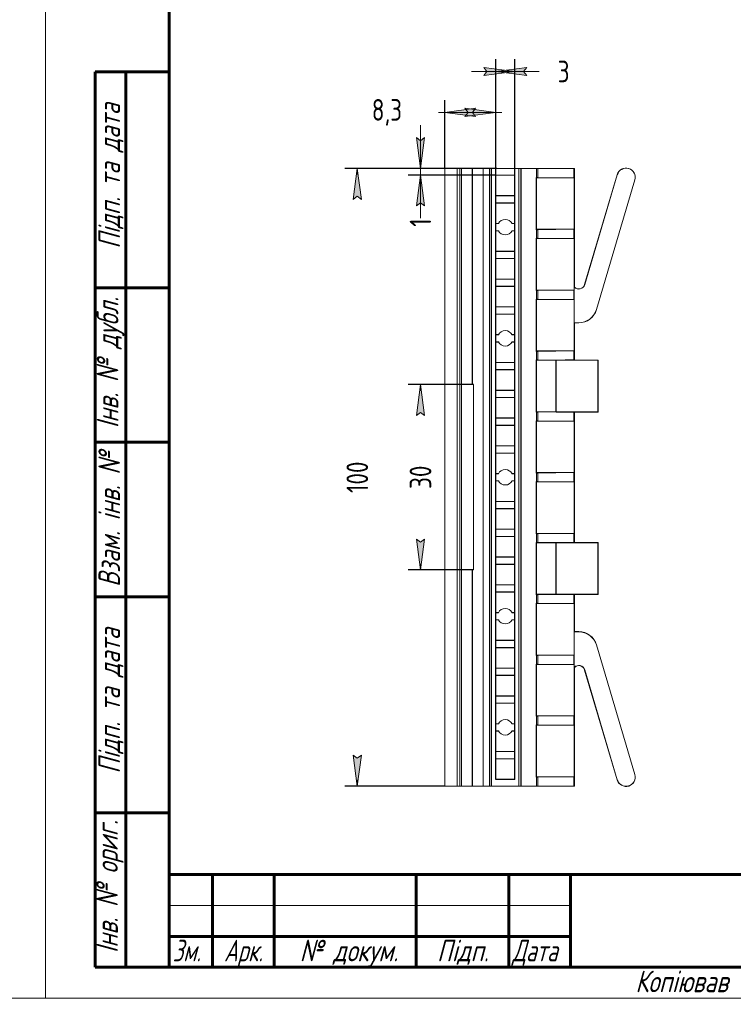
# Model space of a CAD drawing. Header units: millimetres. Extents: x 0 to 630, y -2 to 297.
# Tile 3 of 5: x 206 to 321, y -1 to 158. Entities that reach past the tile are written whole.
import ezdxf

# ---------------------------------------------------------------- set-up
doc = ezdxf.new("R2010")
doc.units = ezdxf.units.MM
doc.linetypes.add('K5LT_BASIC', pattern=[0])
doc.linetypes.add('K5LT_THIN', pattern=[0])
doc.layers.add('Системный слой', color=7, linetype='Continuous')
doc.styles.add('KDIMTEXTSTYLE', font='GOST_AU.SHX', dxfattribs={"width": 0.96, "oblique": 15, "height": 5})
doc.styles.add('KTEXTSTYLE', font='GOST_AU.SHX', dxfattribs={"width": 0.96, "height": 5})
doc.dimstyles.new('KDIMSTYLE (1.00)', dxfattribs={"dimtxt": 5, "dimasz": 1, "dimexe": 2, "dimexo": 0, "dimgap": 1, "dimtad": 1, "dimtxsty": 'KDIMTEXTSTYLE', "dimsah": 1, "dimcen": 0, "dimdle": 1, "dimadec": 0, "dimazin": 0, "dimtfac": 0.667, "dimtmove": 0, "dimatfit": 3, "dimfxl": 1, "dimtvp": 1, "dimtolj": 1, "dimtzin": 0, "dimarcsym": 0})

# ---------------------------------------------------------------- blocks, each defined once
blk = doc.blocks.new('KDIMARROW_01')
at = {"layer": 'Системный слой'}
blk.add_hatch(color=0, dxfattribs=at).paths.add_polyline_path([(-5, -0.66), (0, 0), (-5, 0.66), (-4.5, 0)])
at = {"layer": 'Системный слой', "color": 0, "linetype": 'K5LT_THIN', "lineweight": 18}
for p, q in [((-4.5, 0), (-5, 0.66)), ((-5, 0.66), (0, 0)), ((0, 0), (-5, -0.66)), ((-5, -0.66), (-4.5, 0)), ((0, 0), (-1, 0))]:
    blk.add_line(p, q, dxfattribs=at)
blk = doc.blocks.new('KDIMARROW_02')
at = {"layer": 'Системный слой'}
blk.add_hatch(color=0, dxfattribs=at).paths.add_polyline_path([(4.5, 0), (5, 0.66), (0, 0), (5, -0.66)])
at = {"layer": 'Системный слой', "color": 0, "linetype": 'K5LT_THIN', "lineweight": 18}
for p, q in [((0, 0), (-1, 0)), ((5, 0.66), (0, 0)), ((0, 0), (5, -0.66)), ((0, 0), (7, 0)), ((4.5, 0), (5, 0.66)), ((5, -0.66), (4.5, 0))]:
    blk.add_line(p, q, dxfattribs=at)
blk = doc.blocks.new('U4')
at = {"color": 0, "linetype": 'K5LT_THIN', "lineweight": 18}
for p, q in [((210, 297), (210, 0)), ((210, 0), (0, 0))]:
    blk.add_line(p, q, dxfattribs=at)
at = {"color": 7, "insert": (187.77, 44.45), "char_height": 2.5, "attachment_point": 1, "style": 'KTEXTSTYLE'}
blk.add_mtext('\\H3.5;\\W0.965;\\Q15;\\Q15;Масштаб', dxfattribs=at)
blk = doc.blocks.new('U5')
at = {"color": 0, "linetype": 'K5LT_THIN', "lineweight": 18}
for p, q in [((210, 0), (210, 297)), ((230, 15), (295, 15)), ((420, 0), (210, 0))]:
    blk.add_line(p, q, dxfattribs=at)
at = {"color": 0, "linetype": 'K5LT_BASIC', "lineweight": 60}
for p, q in [((230, 5), (230, 292)), ((218, 5), (218, 150)), ((230, 150), (218, 150)), ((223, 5), (223, 150)), ((230, 115), (218, 115)), ((230, 90), (218, 90)), ((230, 65), (218, 65)), ((230, 30), (218, 30)), ((230, 20), (415, 20)), ((230, 5), (230, 20)), ((237, 5), (237, 20)), ((247, 5), (247, 20)), ((270, 5), (270, 20)), ((285, 5), (285, 20)), ((295, 5), (295, 20)), ((230, 10), (237, 10)), ((237, 10), (247, 10)), ((247, 10), (270, 10)), ((270, 10), (285, 10)), ((285, 10), (295, 10)), ((230, 5), (218, 5)), ((415, 5), (230, 5))]:
    blk.add_line(p, q, dxfattribs=at)
at = {"color": 7, "char_height": 2.5, "attachment_point": 1, "rotation": 90, "style": 'KTEXTSTYLE'}
for s, insert in [('{\\H1.4x;\\Q15;\\W0.965;Підп. та дата}', (218.55, 121.35)), ('{\\H1.4x;\\Q15;\\W0.965;Інв. № дубл.}', (218.28, 92.31)), ('{\\H1.4x;\\Q15;\\W0.965;Взам. інв. №}', (218.55, 66.58)), ('{\\H1.4x;\\Q15;\\W0.965;Підп. та дата}', (218.55, 36.35)), ('{\\H1.4x;\\Q15;\\W0.965;Інв. № ориг.}', (218.19, 7.31))]:
    blk.add_mtext(s, dxfattribs=dict(at, insert=insert))
at = {"color": 7, "char_height": 2.5, "attachment_point": 1, "style": 'KTEXTSTYLE'}
for s, insert in [('{\\H1.4x;\\Q15;\\W0.965;Підп.}', (273.38, 9.45)), ('{\\H1.4x;\\Q15;\\W0.856;Зм.}', (230.57, 9.45)), ('{\\H1.4x;\\Q15;\\W0.862;Арк.}', (238.89, 9.45)), ('\\H3.5;\\W0.965;\\Q15;\\Q15;№ докум.', (251.14, 9.45)), ('\\H3.5;\\W0.965;\\Q15;\\Q15;\\W0.862;Дата', (285.57, 9.45)), ('{\\H1.4x;\\Q15;\\W0.965;Копіював}', (305.5, 4.45))]:
    blk.add_mtext(s, dxfattribs=dict(at, insert=insert))

msp = doc.modelspace()

# ---------------------------------------------------------------- linework, layer by layer
at = {"layer": 'Системный слой', "color": 7, "linetype": 'K5LT_THIN', "lineweight": 18}
for p, q in [((274.628, 34.338), (274.628, 134.338)), ((274.628, 134.338), (276.616, 134.338)), ((276.616, 34.338), (276.616, 134.338)), ((276.616, 134.338), (277.063, 134.338)), ((277.063, 34.338), (277.063, 134.338)), ((277.063, 134.338), (277.328, 134.338)), ((277.328, 134.338), (277.328, 34.338)), ((277.328, 134.338), (279.066, 134.338)), ((279.066, 134.338), (279.066, 99.338)), ((279.066, 134.338), (279.106, 134.338)), ((279.106, 134.338), (279.106, 99.338)), ((280.875, 134.338), (279.106, 134.338)), ((280.875, 134.338), (281.875, 134.338)), ((280.875, 34.338), (280.875, 134.338)), ((281.875, 134.338), (281.875, 34.338)), ((281.875, 134.338), (281.925, 134.338)), ((281.925, 34.338), (281.925, 134.338)), ((281.925, 134.338), (282.225, 134.338)), ((282.225, 134.338), (282.225, 34.338)), ((282.225, 134.338), (286.63, 134.338)), ((286.63, 34.338), (286.63, 134.338)), ((286.63, 134.338), (286.93, 134.338)), ((286.93, 134.338), (286.98, 134.338)), ((286.93, 134.338), (286.93, 34.338)), ((286.98, 134.338), (286.98, 34.338)), ((286.98, 134.338), (289.49, 134.338)), ((289.49, 132.9), (289.49, 134.338)), ((289.49, 134.338), (289.717, 134.338)), ((289.717, 134.338), (289.717, 132.899)), ((289.717, 134.338), (295.52, 134.338)), ((295.52, 132.84), (295.52, 134.338)), ((295.52, 134.338), (295.592, 134.338)), ((295.592, 134.338), (295.592, 132.839)), ((295.592, 134.338), (295.628, 134.338)), ((295.628, 115.124), (295.628, 134.338)), ((285.956, 133.266), (282.9, 133.266)), ((282.9, 133.266), (282.9, 129.91)), ((282.928, 133.238), (282.9, 133.266)), ((282.928, 133.238), (282.928, 129.938)), ((285.928, 133.238), (282.928, 133.238)), ((285.928, 133.238), (285.956, 133.266)), ((285.928, 129.938), (285.928, 133.238)), ((285.956, 129.91), (285.956, 133.266)), ((289.428, 132.9), (289.49, 132.9)), ((289.428, 124.426), (289.428, 132.9)), ((289.49, 132.838), (289.428, 132.9)), ((289.49, 124.488), (289.49, 132.838)), ((295.593, 132.838), (289.49, 132.838)), ((289.717, 132.899), (295.52, 132.84)), ((295.593, 132.838), (295.592, 132.839)), ((295.593, 124.488), (295.593, 132.838)), ((297.286, 115.554), (302.551, 133.326)), ((297.31, 115.547), (302.574, 133.319)), ((305.404, 132.481), (299.187, 111.493)), ((305.427, 132.474), (299.21, 111.486)), ((302.574, 133.319), (302.551, 133.326)), ((305.404, 132.481), (305.427, 132.474)), ((282.928, 129.938), (282.9, 129.91)), ((282.9, 129.91), (285.956, 129.91)), ((282.928, 129.938), (285.928, 129.938)), ((285.928, 129.938), (285.956, 129.91)), ((285.956, 128.766), (282.9, 128.766)), ((282.9, 128.766), (282.9, 125.41)), ((282.928, 128.738), (282.9, 128.766)), ((282.928, 128.738), (282.928, 125.438)), ((285.928, 128.738), (282.928, 128.738)), ((285.928, 128.738), (285.956, 128.766)), ((285.928, 125.438), (285.928, 128.738)), ((285.956, 125.41), (285.956, 128.766)), ((282.928, 125.438), (282.9, 125.41)), ((282.9, 125.41), (283.316, 125.41)), ((282.928, 125.438), (283.331, 125.438)), ((285.524, 125.438), (285.928, 125.438)), ((285.539, 125.41), (285.956, 125.41)), ((285.928, 125.438), (285.956, 125.41)), ((289.49, 124.488), (289.428, 124.426)), ((289.428, 124.426), (289.49, 124.426)), ((295.593, 124.488), (289.49, 124.488)), ((289.49, 123.05), (289.49, 124.426)), ((289.717, 124.427), (295.52, 124.486)), ((289.717, 124.427), (289.717, 123.049)), ((295.52, 122.99), (295.52, 124.486)), ((295.593, 124.488), (295.592, 124.488)), ((295.592, 124.488), (295.592, 122.989)), ((282.9, 124.266), (282.9, 120.91)), ((283.316, 124.266), (282.9, 124.266)), ((282.928, 124.238), (282.9, 124.266)), ((282.928, 124.238), (282.928, 120.938)), ((283.331, 124.238), (282.928, 124.238)), ((285.928, 124.238), (285.524, 124.238)), ((285.956, 124.266), (285.539, 124.266)), ((285.928, 124.238), (285.956, 124.266)), ((285.928, 120.938), (285.928, 124.238)), ((285.956, 120.91), (285.956, 124.266)), ((289.428, 123.05), (289.49, 123.05)), ((289.428, 114.576), (289.428, 123.05)), ((289.49, 122.988), (289.428, 123.05)), ((289.49, 114.638), (289.49, 122.988)), ((295.593, 122.988), (289.49, 122.988)), ((289.717, 123.049), (295.52, 122.99)), ((295.593, 122.988), (295.592, 122.989)), ((295.593, 114.638), (295.593, 122.988)), ((282.928, 120.938), (282.9, 120.91)), ((282.9, 120.91), (285.956, 120.91)), ((285.956, 119.766), (282.9, 119.766)), ((282.9, 119.766), (282.9, 116.41)), ((282.928, 119.738), (282.9, 119.766)), ((282.928, 120.938), (285.928, 120.938)), ((282.928, 119.738), (282.928, 116.438)), ((285.928, 119.738), (282.928, 119.738)), ((285.928, 120.938), (285.956, 120.91)), ((285.928, 119.738), (285.956, 119.766)), ((285.928, 116.438), (285.928, 119.738)), ((285.956, 116.41), (285.956, 119.766)), ((282.928, 116.438), (282.9, 116.41)), ((282.9, 116.41), (285.956, 116.41)), ((282.928, 116.438), (285.928, 116.438)), ((285.928, 116.438), (285.956, 116.41)), ((285.956, 115.266), (282.9, 115.266)), ((282.9, 115.266), (282.9, 111.91)), ((282.928, 115.238), (282.9, 115.266)), ((282.928, 115.238), (282.928, 111.938)), ((285.928, 115.238), (282.928, 115.238)), ((285.928, 115.238), (285.956, 115.266)), ((285.928, 111.938), (285.928, 115.238)), ((285.956, 111.91), (285.956, 115.266)), ((295.603, 109.363), (295.603, 115.114)), ((297.31, 115.547), (297.286, 115.554)), ((289.49, 114.638), (289.428, 114.576)), ((289.428, 114.576), (289.49, 114.576)), ((289.428, 113.2), (289.49, 113.2)), ((289.428, 104.726), (289.428, 113.2)), ((289.49, 113.138), (289.428, 113.2)), ((295.593, 114.638), (289.49, 114.638)), ((289.49, 113.2), (289.49, 114.576)), ((289.717, 114.577), (295.52, 114.636)), ((289.717, 114.577), (289.717, 113.199)), ((289.717, 113.199), (295.52, 113.14)), ((295.52, 113.14), (295.52, 114.636)), ((295.593, 114.638), (295.592, 114.638)), ((295.592, 114.638), (295.592, 113.139)), ((282.928, 111.938), (282.9, 111.91)), ((282.9, 111.91), (285.956, 111.91)), ((282.928, 111.938), (285.928, 111.938)), ((285.928, 111.938), (285.956, 111.91)), ((289.49, 104.788), (289.49, 113.138)), ((295.593, 113.138), (289.49, 113.138)), ((295.593, 113.138), (295.592, 113.139)), ((295.593, 104.788), (295.593, 113.138)), ((285.956, 110.766), (282.9, 110.766)), ((282.9, 110.766), (282.9, 107.41)), ((282.928, 110.738), (282.9, 110.766)), ((282.928, 110.738), (282.928, 107.438)), ((285.928, 110.738), (282.928, 110.738)), ((285.928, 110.738), (285.956, 110.766)), ((285.928, 107.438), (285.928, 110.738)), ((285.956, 107.41), (285.956, 110.766)), ((299.187, 111.493), (299.21, 111.486)), ((295.628, 109.338), (295.603, 109.363)), ((296.334, 109.363), (295.603, 109.363)), ((295.628, 103.421), (295.628, 109.338)), ((296.334, 109.338), (295.628, 109.338)), ((296.334, 109.363), (296.334, 109.338)), ((282.928, 107.438), (282.9, 107.41)), ((282.9, 107.41), (283.316, 107.41)), ((282.928, 107.438), (283.331, 107.438)), ((285.524, 107.438), (285.928, 107.438)), ((285.539, 107.41), (285.956, 107.41)), ((285.928, 107.438), (285.956, 107.41)), ((282.9, 106.266), (282.9, 102.91)), ((283.316, 106.266), (282.9, 106.266)), ((282.928, 106.238), (282.9, 106.266)), ((282.928, 106.238), (282.928, 102.938)), ((283.331, 106.238), (282.928, 106.238)), ((285.928, 106.238), (285.524, 106.238)), ((285.956, 106.266), (285.539, 106.266)), ((285.928, 106.238), (285.956, 106.266)), ((285.928, 102.938), (285.928, 106.238)), ((285.956, 102.91), (285.956, 106.266)), ((289.49, 104.788), (289.428, 104.726)), ((289.428, 104.726), (289.49, 104.726)), ((295.593, 104.788), (289.49, 104.788)), ((289.49, 103.35), (289.49, 104.726)), ((289.717, 104.727), (295.52, 104.786)), ((289.717, 104.727), (289.717, 103.349)), ((295.52, 103.382), (295.52, 104.786)), ((295.593, 104.788), (295.592, 104.788)), ((295.592, 104.788), (295.592, 103.385)), ((282.928, 102.938), (282.9, 102.91)), ((282.9, 102.91), (285.956, 102.91)), ((282.928, 102.938), (285.928, 102.938)), ((285.928, 102.938), (285.956, 102.91)), ((289.428, 103.35), (289.49, 103.35)), ((289.428, 94.876), (289.428, 103.35)), ((289.49, 103.288), (289.428, 103.35)), ((289.49, 94.938), (289.49, 103.288)), ((292.628, 103.288), (289.49, 103.288)), ((289.717, 103.349), (292.659, 103.32)), ((292.659, 103.32), (292.628, 103.288)), ((292.628, 103.288), (292.628, 94.938)), ((292.659, 103.324), (295.52, 103.382)), ((292.659, 103.324), (292.659, 103.32)), ((292.677, 103.288), (292.659, 103.324)), ((292.677, 103.288), (292.677, 94.938)), ((299.428, 103.288), (292.677, 103.288)), ((295.592, 103.385), (295.628, 103.421)), ((295.628, 103.323), (295.628, 103.421)), ((299.463, 103.323), (295.628, 103.323)), ((299.463, 103.323), (299.428, 103.288)), ((299.428, 94.938), (299.428, 103.288)), ((299.463, 94.903), (299.463, 103.323)), ((285.956, 101.766), (282.9, 101.766)), ((282.9, 101.766), (282.9, 98.41)), ((282.928, 101.738), (282.9, 101.766)), ((282.928, 101.738), (282.928, 98.438)), ((285.928, 101.738), (282.928, 101.738)), ((285.928, 101.738), (285.956, 101.766)), ((285.928, 98.438), (285.928, 101.738)), ((285.956, 98.41), (285.956, 101.766)), ((279.066, 99.338), (279.106, 99.338)), ((279.278, 99.338), (279.106, 99.338)), ((279.278, 99.338), (279.278, 69.338)), ((282.928, 98.438), (282.9, 98.41)), ((282.9, 98.41), (285.956, 98.41)), ((285.956, 97.266), (282.9, 97.266)), ((282.9, 97.266), (282.9, 93.91)), ((282.928, 97.238), (282.9, 97.266)), ((282.928, 98.438), (285.928, 98.438)), ((285.928, 98.438), (285.956, 98.41)), ((285.928, 97.238), (285.956, 97.266)), ((285.956, 93.91), (285.956, 97.266)), ((282.928, 97.238), (282.928, 93.938)), ((285.928, 97.238), (282.928, 97.238)), ((285.928, 93.938), (285.928, 97.238)), ((289.49, 94.938), (289.428, 94.876)), ((289.428, 94.876), (289.49, 94.876)), ((292.628, 94.938), (289.49, 94.938)), ((289.49, 93.5), (289.49, 94.876)), ((289.717, 94.877), (292.659, 94.907)), ((289.717, 94.877), (289.717, 93.499)), ((292.659, 94.907), (292.628, 94.938)), ((292.677, 94.938), (292.659, 94.903)), ((292.659, 94.903), (292.659, 94.907)), ((292.659, 94.903), (295.52, 94.845)), ((292.677, 94.938), (299.428, 94.938)), ((295.52, 93.44), (295.52, 94.845)), ((295.592, 94.841), (295.628, 94.806)), ((295.592, 94.841), (295.592, 93.439)), ((299.463, 94.903), (295.628, 94.903)), ((295.628, 94.903), (295.628, 94.806)), ((295.628, 73.871), (295.628, 94.806)), ((299.428, 94.938), (299.463, 94.903)), ((282.928, 93.938), (282.9, 93.91)), ((282.9, 93.91), (285.956, 93.91)), ((285.956, 92.766), (282.9, 92.766)), ((282.9, 92.766), (282.9, 89.41)), ((282.928, 92.738), (282.9, 92.766)), ((282.928, 93.938), (285.928, 93.938)), ((282.928, 92.738), (282.928, 89.438)), ((285.928, 92.738), (282.928, 92.738)), ((285.928, 93.938), (285.956, 93.91)), ((285.928, 92.738), (285.956, 92.766)), ((285.928, 89.438), (285.928, 92.738)), ((285.956, 89.41), (285.956, 92.766)), ((289.428, 93.5), (289.49, 93.5)), ((289.428, 85.026), (289.428, 93.5)), ((289.49, 93.438), (289.428, 93.5)), ((289.49, 85.088), (289.49, 93.438)), ((295.593, 93.438), (289.49, 93.438)), ((289.717, 93.499), (295.52, 93.44)), ((295.593, 93.438), (295.592, 93.439)), ((295.593, 85.088), (295.593, 93.438)), ((282.928, 89.438), (282.9, 89.41)), ((282.9, 89.41), (285.956, 89.41)), ((282.928, 89.438), (285.928, 89.438)), ((285.928, 89.438), (285.956, 89.41)), ((285.956, 88.266), (282.9, 88.266)), ((282.9, 88.266), (282.9, 84.91)), ((282.928, 88.238), (282.9, 88.266)), ((282.928, 88.238), (282.928, 84.938)), ((285.928, 88.238), (282.928, 88.238)), ((285.928, 88.238), (285.956, 88.266)), ((285.928, 84.938), (285.928, 88.238)), ((285.956, 84.91), (285.956, 88.266)), ((282.928, 84.938), (282.9, 84.91)), ((282.9, 84.91), (283.316, 84.91)), ((282.928, 84.938), (283.331, 84.938)), ((285.524, 84.938), (285.928, 84.938)), ((285.539, 84.91), (285.956, 84.91)), ((285.928, 84.938), (285.956, 84.91)), ((289.49, 85.088), (289.428, 85.026)), ((289.428, 85.026), (289.49, 85.026)), ((295.593, 85.088), (289.49, 85.088)), ((289.49, 83.65), (289.49, 85.026)), ((289.717, 85.027), (295.52, 85.086)), ((289.717, 85.027), (289.717, 83.649)), ((295.52, 83.59), (295.52, 85.086)), ((295.593, 85.088), (295.592, 85.088)), ((295.592, 85.088), (295.592, 83.589)), ((283.316, 83.766), (282.9, 83.766)), ((282.9, 83.766), (282.9, 80.41)), ((282.928, 83.738), (282.9, 83.766)), ((282.928, 83.738), (282.928, 80.438)), ((283.331, 83.738), (282.928, 83.738)), ((285.928, 83.738), (285.524, 83.738)), ((285.956, 83.766), (285.539, 83.766)), ((285.928, 83.738), (285.956, 83.766)), ((285.928, 80.438), (285.928, 83.738)), ((285.956, 80.41), (285.956, 83.766)), ((289.428, 83.65), (289.49, 83.65)), ((289.428, 75.176), (289.428, 83.65)), ((289.49, 83.588), (289.428, 83.65)), ((289.49, 75.238), (289.49, 83.588)), ((295.593, 83.588), (289.49, 83.588)), ((289.717, 83.649), (295.52, 83.59)), ((295.593, 83.588), (295.592, 83.589)), ((295.593, 75.238), (295.593, 83.588)), ((282.928, 80.438), (282.9, 80.41)), ((282.9, 80.41), (285.956, 80.41)), ((282.928, 80.438), (285.928, 80.438)), ((285.928, 80.438), (285.956, 80.41)), ((285.956, 79.266), (282.9, 79.266)), ((282.9, 79.266), (282.9, 75.91)), ((282.928, 79.238), (282.9, 79.266)), ((282.928, 79.238), (282.928, 75.938)), ((285.928, 79.238), (282.928, 79.238)), ((285.928, 79.238), (285.956, 79.266)), ((285.928, 75.938), (285.928, 79.238)), ((285.956, 75.91), (285.956, 79.266)), ((282.928, 75.938), (282.9, 75.91)), ((282.9, 75.91), (285.956, 75.91)), ((282.928, 75.938), (285.928, 75.938)), ((285.928, 75.938), (285.956, 75.91)), ((289.49, 75.238), (289.428, 75.176)), ((289.428, 75.176), (289.49, 75.176)), ((295.593, 75.238), (289.49, 75.238)), ((289.49, 73.8), (289.49, 75.176)), ((289.717, 75.177), (295.52, 75.236)), ((289.717, 75.177), (289.717, 73.799)), ((295.52, 73.832), (295.52, 75.236)), ((295.593, 75.238), (295.592, 75.238)), ((295.592, 75.238), (295.592, 73.835)), ((285.956, 74.766), (282.9, 74.766)), ((282.9, 74.766), (282.9, 71.41)), ((282.928, 74.738), (282.9, 74.766)), ((282.928, 74.738), (282.928, 71.438)), ((285.928, 74.738), (282.928, 74.738)), ((285.928, 74.738), (285.956, 74.766)), ((285.928, 71.438), (285.928, 74.738)), ((285.956, 71.41), (285.956, 74.766)), ((289.428, 73.8), (289.49, 73.8)), ((289.428, 65.326), (289.428, 73.8)), ((289.49, 73.738), (289.428, 73.8)), ((289.49, 65.388), (289.49, 73.738)), ((292.628, 73.738), (289.49, 73.738)), ((289.717, 73.799), (292.659, 73.77)), ((292.659, 73.77), (292.628, 73.738)), ((292.628, 73.738), (292.628, 65.388)), ((292.659, 73.774), (295.52, 73.832)), ((292.659, 73.774), (292.659, 73.77)), ((292.677, 73.738), (292.659, 73.774)), ((292.677, 73.738), (292.677, 65.388)), ((299.428, 73.738), (292.677, 73.738)), ((295.592, 73.835), (295.628, 73.871)), ((295.628, 73.773), (295.628, 73.871)), ((299.463, 73.773), (295.628, 73.773)), ((299.463, 73.773), (299.428, 73.738)), ((299.428, 65.388), (299.428, 73.738)), ((299.463, 65.353), (299.463, 73.773)), ((282.928, 71.438), (282.9, 71.41)), ((282.9, 71.41), (285.956, 71.41)), ((285.956, 70.266), (282.9, 70.266)), ((282.9, 70.266), (282.9, 66.91)), ((282.928, 70.238), (282.9, 70.266)), ((282.928, 71.438), (285.928, 71.438)), ((282.928, 70.238), (282.928, 66.938)), ((285.928, 70.238), (282.928, 70.238)), ((285.928, 71.438), (285.956, 71.41)), ((285.928, 70.238), (285.956, 70.266)), ((285.928, 66.938), (285.928, 70.238)), ((285.956, 66.91), (285.956, 70.266)), ((279.066, 69.338), (279.066, 34.338)), ((279.066, 69.338), (279.106, 69.338)), ((279.106, 69.338), (279.106, 34.338)), ((279.278, 69.338), (279.106, 69.338)), ((282.928, 66.938), (282.9, 66.91)), ((282.9, 66.91), (285.956, 66.91)), ((285.956, 65.766), (282.9, 65.766)), ((282.9, 65.766), (282.9, 62.41)), ((282.928, 65.738), (282.9, 65.766)), ((282.928, 66.938), (285.928, 66.938)), ((282.928, 65.738), (282.928, 62.438)), ((285.928, 65.738), (282.928, 65.738)), ((285.928, 66.938), (285.956, 66.91)), ((285.928, 65.738), (285.956, 65.766)), ((285.928, 62.438), (285.928, 65.738)), ((285.956, 62.41), (285.956, 65.766)), ((289.49, 65.388), (289.428, 65.326)), ((292.628, 65.388), (289.49, 65.388)), ((292.659, 65.357), (292.628, 65.388)), ((292.677, 65.388), (292.659, 65.353)), ((292.677, 65.388), (299.428, 65.388)), ((299.428, 65.388), (299.463, 65.353)), ((289.428, 65.326), (289.49, 65.326)), ((289.428, 63.95), (289.49, 63.95)), ((289.428, 55.476), (289.428, 63.95)), ((289.49, 63.888), (289.428, 63.95)), ((289.49, 63.95), (289.49, 65.326)), ((289.49, 55.538), (289.49, 63.888)), ((295.593, 63.888), (289.49, 63.888)), ((289.717, 65.327), (292.659, 65.357)), ((289.717, 65.327), (289.717, 63.949)), ((289.717, 63.949), (295.52, 63.89)), ((292.659, 65.353), (292.659, 65.357)), ((292.659, 65.353), (295.52, 65.295)), ((295.52, 63.89), (295.52, 65.295)), ((295.592, 65.291), (295.628, 65.256)), ((295.592, 65.291), (295.592, 63.889)), ((295.593, 63.888), (295.592, 63.889)), ((295.593, 55.538), (295.593, 63.888)), ((299.463, 65.353), (295.628, 65.353)), ((295.628, 65.353), (295.628, 65.256)), ((295.628, 59.338), (295.628, 65.256)), ((282.928, 62.438), (282.9, 62.41)), ((282.9, 62.41), (283.316, 62.41)), ((282.928, 62.438), (283.331, 62.438)), ((285.524, 62.438), (285.928, 62.438)), ((285.539, 62.41), (285.956, 62.41)), ((285.928, 62.438), (285.956, 62.41)), ((283.316, 61.266), (282.9, 61.266)), ((282.9, 61.266), (282.9, 57.91)), ((282.928, 61.238), (282.9, 61.266)), ((282.928, 61.238), (282.928, 57.938)), ((283.331, 61.238), (282.928, 61.238)), ((285.928, 61.238), (285.524, 61.238)), ((285.956, 61.266), (285.539, 61.266)), ((285.928, 61.238), (285.956, 61.266)), ((285.928, 57.938), (285.928, 61.238)), ((285.956, 57.91), (285.956, 61.266)), ((295.628, 59.338), (295.603, 59.314)), ((295.603, 59.314), (295.603, 53.563)), ((295.603, 59.314), (296.334, 59.314)), ((295.628, 59.338), (296.334, 59.338)), ((296.334, 59.314), (296.334, 59.338)), ((282.928, 57.938), (282.9, 57.91)), ((282.9, 57.91), (285.956, 57.91)), ((282.928, 57.938), (285.928, 57.938)), ((285.928, 57.938), (285.956, 57.91)), ((285.956, 56.766), (282.9, 56.766)), ((282.9, 56.766), (282.9, 53.41)), ((282.928, 56.738), (282.9, 56.766)), ((282.928, 56.738), (282.928, 53.438)), ((285.928, 56.738), (282.928, 56.738)), ((285.928, 56.738), (285.956, 56.766)), ((285.928, 53.438), (285.928, 56.738)), ((285.956, 53.41), (285.956, 56.766)), ((299.187, 57.183), (299.21, 57.19)), ((299.187, 57.183), (305.404, 36.196)), ((299.21, 57.19), (305.427, 36.203)), ((289.49, 55.538), (289.428, 55.476)), ((289.428, 55.476), (289.49, 55.476)), ((295.593, 55.538), (289.49, 55.538)), ((289.49, 54.1), (289.49, 55.476)), ((289.717, 55.477), (295.52, 55.536)), ((289.717, 55.477), (289.717, 54.099)), ((295.52, 54.04), (295.52, 55.536)), ((295.593, 55.538), (295.592, 55.538)), ((295.592, 55.538), (295.592, 54.039)), ((282.928, 53.438), (282.9, 53.41)), ((282.9, 53.41), (285.956, 53.41)), ((282.928, 53.438), (285.928, 53.438)), ((285.928, 53.438), (285.956, 53.41)), ((289.428, 54.1), (289.49, 54.1)), ((289.428, 45.626), (289.428, 54.1)), ((289.49, 54.038), (289.428, 54.1)), ((289.49, 45.688), (289.49, 54.038)), ((295.593, 54.038), (289.49, 54.038)), ((289.717, 54.099), (295.52, 54.04)), ((295.593, 54.038), (295.592, 54.039)), ((295.593, 45.688), (295.593, 54.038)), ((295.628, 34.338), (295.628, 53.552)), ((297.31, 53.129), (297.286, 53.122)), ((302.551, 35.351), (297.286, 53.122)), ((302.574, 35.357), (297.31, 53.129)), ((285.956, 52.266), (282.9, 52.266)), ((282.9, 52.266), (282.9, 48.91)), ((282.928, 52.238), (282.9, 52.266)), ((282.928, 52.238), (282.928, 48.938)), ((285.928, 52.238), (282.928, 52.238)), ((285.928, 52.238), (285.956, 52.266)), ((285.928, 48.938), (285.928, 52.238)), ((285.956, 48.91), (285.956, 52.266)), ((282.928, 48.938), (282.9, 48.91)), ((282.9, 48.91), (285.956, 48.91)), ((282.928, 48.938), (285.928, 48.938)), ((285.928, 48.938), (285.956, 48.91)), ((285.956, 47.766), (282.9, 47.766)), ((282.9, 47.766), (282.9, 44.41)), ((282.928, 47.738), (282.9, 47.766)), ((282.928, 47.738), (282.928, 44.438)), ((285.928, 47.738), (282.928, 47.738)), ((285.928, 47.738), (285.956, 47.766)), ((285.928, 44.438), (285.928, 47.738)), ((285.956, 44.41), (285.956, 47.766)), ((289.49, 45.688), (289.428, 45.626)), ((289.428, 45.626), (289.49, 45.626)), ((295.593, 45.688), (289.49, 45.688)), ((289.49, 44.25), (289.49, 45.626)), ((289.717, 45.627), (295.52, 45.686)), ((289.717, 45.627), (289.717, 44.249)), ((295.52, 44.19), (295.52, 45.686)), ((295.593, 45.688), (295.592, 45.688)), ((295.592, 45.688), (295.592, 44.189)), ((282.928, 44.438), (282.9, 44.41)), ((282.9, 44.41), (283.316, 44.41)), ((283.316, 43.266), (282.9, 43.266)), ((282.9, 43.266), (282.9, 39.91)), ((282.928, 43.238), (282.9, 43.266)), ((282.928, 44.438), (283.331, 44.438)), ((282.928, 43.238), (282.928, 39.938)), ((283.331, 43.238), (282.928, 43.238)), ((285.524, 44.438), (285.928, 44.438)), ((285.928, 43.238), (285.524, 43.238)), ((285.539, 44.41), (285.956, 44.41)), ((285.956, 43.266), (285.539, 43.266)), ((285.928, 44.438), (285.956, 44.41)), ((285.928, 43.238), (285.956, 43.266)), ((285.928, 39.938), (285.928, 43.238)), ((285.956, 39.91), (285.956, 43.266)), ((289.428, 35.776), (289.428, 44.25)), ((289.428, 44.25), (289.49, 44.25)), ((289.49, 44.188), (289.428, 44.25)), ((289.49, 35.838), (289.49, 44.188)), ((295.593, 44.188), (289.49, 44.188)), ((289.717, 44.249), (295.52, 44.19)), ((295.593, 44.188), (295.592, 44.189)), ((295.593, 35.838), (295.593, 44.188)), ((282.928, 39.938), (282.9, 39.91)), ((282.9, 39.91), (285.956, 39.91)), ((282.928, 39.938), (285.928, 39.938)), ((285.928, 39.938), (285.956, 39.91)), ((285.956, 38.766), (282.9, 38.766)), ((282.9, 38.766), (282.9, 35.41)), ((282.928, 38.738), (282.9, 38.766)), ((282.928, 38.738), (282.928, 35.438)), ((285.928, 38.738), (282.928, 38.738)), ((285.928, 38.738), (285.956, 38.766)), ((285.928, 35.438), (285.928, 38.738)), ((285.956, 35.41), (285.956, 38.766)), ((282.928, 35.438), (282.9, 35.41)), ((282.9, 35.41), (285.956, 35.41)), ((282.928, 35.438), (285.928, 35.438)), ((285.928, 35.438), (285.956, 35.41)), ((289.49, 35.838), (289.428, 35.776)), ((289.428, 35.776), (289.49, 35.776)), ((295.593, 35.838), (289.49, 35.838)), ((289.49, 34.338), (289.49, 35.776)), ((289.717, 35.777), (295.52, 35.836)), ((289.717, 35.777), (289.717, 34.338)), ((295.52, 34.338), (295.52, 35.836)), ((295.593, 35.838), (295.592, 35.838)), ((295.592, 35.838), (295.592, 34.338)), ((302.574, 35.357), (302.551, 35.351)), ((305.404, 36.196), (305.427, 36.203)), ((274.628, 34.338), (276.616, 34.338)), ((276.616, 34.338), (277.063, 34.338)), ((277.063, 34.338), (277.328, 34.338)), ((277.328, 34.338), (279.066, 34.338)), ((279.106, 34.338), (279.066, 34.338)), ((280.875, 34.338), (279.106, 34.338)), ((280.875, 34.338), (281.875, 34.338)), ((281.875, 34.338), (281.925, 34.338)), ((282.225, 34.338), (281.925, 34.338)), ((282.225, 34.338), (286.63, 34.338)), ((286.93, 34.338), (286.63, 34.338)), ((286.93, 34.338), (286.98, 34.338)), ((286.98, 34.338), (289.49, 34.338)), ((289.717, 34.338), (289.49, 34.338)), ((289.717, 34.338), (295.52, 34.338)), ((295.592, 34.338), (295.52, 34.338)), ((295.592, 34.338), (295.628, 34.338))]:
    msp.add_line(p, q, dxfattribs=at)
at = {"layer": 'Системный слой', "color": 7, "linetype": 'K5LT_THIN', "const_width": 0.18}
for points in [[(295.603, 115.114), (295.617, 115.12), (295.628, 115.124)], [(295.628, 53.552), (295.614, 53.558), (295.603, 53.563)]]:
    msp.add_lwpolyline(points, dxfattribs=at)
at = {"layer": 'Системный слой', "color": 7, "linetype": 'K5LT_THIN', "lineweight": 18}
for centre, radius, start, end in [((303.989, 132.9), 1.5, 343.5, 163.5), ((303.989, 132.9), 1.476, 343.5, 163.5), ((284.428, 124.838), 1.25, 27.23605, 152.76395), ((284.428, 124.838), 1.25, 207.23605, 332.76395), ((296.328, 115.838), 1.024, 224.99599, 343.5), ((296.328, 115.838), 1, 225.573, 343.5), ((296.334, 112.338), 2.976, 270, 343.5), ((296.334, 112.338), 3, 270, 343.5), ((284.428, 106.838), 1.25, 27.23605, 152.76395), ((284.428, 106.838), 1.25, 207.23605, 332.76395), ((284.428, 84.338), 1.25, 27.23605, 152.76395), ((284.428, 84.338), 1.25, 207.23605, 332.76395), ((284.428, 61.838), 1.25, 27.23605, 152.76395), ((284.428, 61.838), 1.25, 207.23605, 332.76395), ((296.334, 56.338), 3, 16.5, 90), ((296.334, 56.338), 2.976, 16.5, 90), ((296.328, 52.838), 1.024, 16.5, 135.00401), ((296.328, 52.838), 1, 16.5, 134.427), ((284.428, 43.838), 1.25, 27.23605, 152.76395), ((284.428, 43.838), 1.25, 207.23605, 332.76395), ((303.989, 35.777), 1.5, 196.5, 16.5), ((303.989, 35.777), 1.476, 196.5, 16.5)]:
    msp.add_arc(centre, radius, start, end, dxfattribs=at)
for points in [[(289.717, 132.899), (289.69, 132.9), (289.655, 132.9), (289.575, 132.9), (289.531, 132.9), (289.49, 132.9)], [(289.49, 124.426), (289.531, 124.426), (289.575, 124.426), (289.655, 124.427), (289.69, 124.427), (289.717, 124.427)], [(289.717, 123.049), (289.69, 123.05), (289.655, 123.05), (289.575, 123.05), (289.531, 123.05), (289.49, 123.05)], [(289.49, 114.576), (289.531, 114.576), (289.575, 114.576), (289.655, 114.577), (289.69, 114.577), (289.717, 114.577)], [(289.717, 113.199), (289.69, 113.2), (289.655, 113.2), (289.575, 113.2), (289.531, 113.2), (289.49, 113.2)], [(289.49, 104.726), (289.531, 104.726), (289.575, 104.726), (289.655, 104.727), (289.69, 104.727), (289.717, 104.727)], [(289.717, 103.349), (289.69, 103.35), (289.655, 103.35), (289.575, 103.35), (289.531, 103.35), (289.49, 103.35)], [(289.49, 94.876), (289.531, 94.876), (289.575, 94.876), (289.655, 94.877), (289.69, 94.877), (289.717, 94.877)], [(289.717, 93.499), (289.69, 93.5), (289.655, 93.5), (289.575, 93.5), (289.531, 93.5), (289.49, 93.5)], [(289.49, 85.026), (289.531, 85.026), (289.575, 85.026), (289.655, 85.027), (289.69, 85.027), (289.717, 85.027)], [(289.717, 83.649), (289.69, 83.65), (289.655, 83.65), (289.575, 83.65), (289.531, 83.65), (289.49, 83.65)], [(289.49, 75.176), (289.531, 75.176), (289.575, 75.176), (289.655, 75.177), (289.69, 75.177), (289.717, 75.177)], [(289.717, 73.799), (289.69, 73.8), (289.655, 73.8), (289.575, 73.8), (289.531, 73.8), (289.49, 73.8)], [(289.49, 65.326), (289.531, 65.326), (289.575, 65.326), (289.655, 65.327), (289.69, 65.327), (289.717, 65.327)], [(289.717, 63.949), (289.69, 63.95), (289.655, 63.95), (289.575, 63.95), (289.531, 63.95), (289.49, 63.95)], [(289.49, 55.476), (289.531, 55.476), (289.575, 55.476), (289.655, 55.477), (289.69, 55.477), (289.717, 55.477)], [(289.717, 54.099), (289.69, 54.1), (289.655, 54.1), (289.575, 54.1), (289.531, 54.1), (289.49, 54.1)], [(289.49, 45.626), (289.531, 45.626), (289.575, 45.626), (289.655, 45.627), (289.69, 45.627), (289.717, 45.627)], [(289.717, 44.249), (289.69, 44.25), (289.655, 44.25), (289.575, 44.25), (289.531, 44.25), (289.49, 44.25)], [(289.49, 35.776), (289.531, 35.776), (289.575, 35.776), (289.655, 35.777), (289.69, 35.777), (289.717, 35.777)]]:
    msp.add_open_spline(points, degree=3, knots=[0, 0, 0, 0, 0.5, 0.5, 1, 1, 1, 1], dxfattribs=at)
for points in [[(295.592, 132.839), (295.591, 132.839), (295.564, 132.84), (295.52, 132.84)], [(295.52, 124.486), (295.564, 124.487), (295.591, 124.487), (295.592, 124.488)], [(295.592, 122.989), (295.591, 122.989), (295.564, 122.99), (295.52, 122.99)], [(295.52, 114.636), (295.564, 114.637), (295.591, 114.637), (295.592, 114.638)], [(295.592, 113.139), (295.591, 113.139), (295.564, 113.14), (295.52, 113.14)], [(295.52, 104.786), (295.564, 104.787), (295.591, 104.787), (295.592, 104.788)], [(295.592, 103.385), (295.591, 103.384), (295.564, 103.383), (295.52, 103.382)], [(295.52, 94.845), (295.564, 94.844), (295.591, 94.842), (295.592, 94.841)], [(295.592, 93.439), (295.591, 93.439), (295.564, 93.44), (295.52, 93.44)], [(295.52, 85.086), (295.564, 85.087), (295.591, 85.087), (295.592, 85.088)], [(295.592, 83.589), (295.591, 83.589), (295.564, 83.59), (295.52, 83.59)], [(295.52, 75.236), (295.564, 75.237), (295.591, 75.237), (295.592, 75.238)], [(295.592, 73.835), (295.591, 73.834), (295.564, 73.833), (295.52, 73.832)], [(295.52, 65.295), (295.564, 65.294), (295.591, 65.292), (295.592, 65.291)], [(295.592, 63.889), (295.591, 63.889), (295.564, 63.89), (295.52, 63.89)], [(295.52, 55.536), (295.564, 55.537), (295.591, 55.537), (295.592, 55.538)], [(295.592, 54.039), (295.591, 54.039), (295.564, 54.04), (295.52, 54.04)], [(295.52, 45.686), (295.564, 45.687), (295.591, 45.687), (295.592, 45.688)], [(295.592, 44.189), (295.591, 44.189), (295.564, 44.19), (295.52, 44.19)], [(295.52, 35.836), (295.564, 35.837), (295.591, 35.837), (295.592, 35.838)]]:
    msp.add_open_spline(points, degree=3, dxfattribs=at)

# ---------------------------------------------------------------- block references
for name in ['U4', 'U5']:
    msp.add_blockref(name, (0, 0))

# ---------------------------------------------------------------- dimensions: what is measured, and where the dimension line sits
at = {"layer": 'Системный слой', "color": 7}
for base, p1, p2, location, text in [((282.9, 150.042), (285.956, 35.41), (282.9, 35.41), (293.882, 150.042), '\\H5.0;\\W0.965;\\Q15;\\H5.0;\\W0.965;\\Q15;\\Q0;\\H3.50;3\\Q15;\\H5.00;'), ((274.628, 143.421), (282.9, 133.266), (274.628, 134.338), (265.266, 143.421), '\\H5.0;\\W0.965;\\Q15;\\H5.0;\\W0.965;\\Q15;\\Q0;\\H3.50;8,3\\Q15;\\H5.00;')]:
    msp.add_linear_dim(base=base, p1=p1, p2=p2, location=location, text=text, dimstyle='KDIMSTYLE (1.00)', override={"dimexo": 0, "dimblk1": 'KDIMARROW_02', "dimblk2": 'KDIMARROW_02', "dimse1": 0, "dimse2": 0, "dimclrt": 7, "dimtolj": 1}, dxfattribs=at).render()
for base, p1, p2, location, text, override in [((270.702, 133.266), (283.058, 134.338), (282.9, 133.266), (270.702, 125.576), '\\H5.0;\\W0.965;\\Q15;\\H5.0;\\W0.965;\\Q15;\\Q0;\\H3.50;1\\Q15;\\H5.00;', {"dimexo": 0, "dimblk1": 'KDIMARROW_02', "dimblk2": 'KDIMARROW_02', "dimse1": 0, "dimse2": 0, "dimclrt": 7, "dimtolj": 1}), ((260.469, 134.338), (274.628, 34.338), (274.628, 134.338), (260.469, 84.338), '\\H5.0;\\W0.965;\\Q15;\\H5.0;\\W0.965;\\Q15;\\Q0;\\H3.50;100\\Q15;\\H5.00;', {"dimexo": 0, "dimblk1": 'KDIMARROW_01', "dimblk2": 'KDIMARROW_01', "dimse1": 0, "dimse2": 0, "dimclrt": 7, "dimtolj": 1}), ((270.702, 99.338), (279.278, 69.338), (279.278, 99.338), (270.702, 84.338), '\\H5.0;\\W0.965;\\Q15;\\H5.0;\\W0.965;\\Q15;\\Q0;\\H3.50;30\\Q15;\\H5.00;', {"dimexo": 0, "dimblk1": 'KDIMARROW_01', "dimblk2": 'KDIMARROW_01', "dimse1": 0, "dimse2": 0, "dimclrt": 7, "dimtolj": 1})]:
    msp.add_linear_dim(base=base, p1=p1, p2=p2, angle=90, location=location, text=text, dimstyle='KDIMSTYLE (1.00)', override=override, dxfattribs=at).render()

doc.saveas('drawing.dxf')
